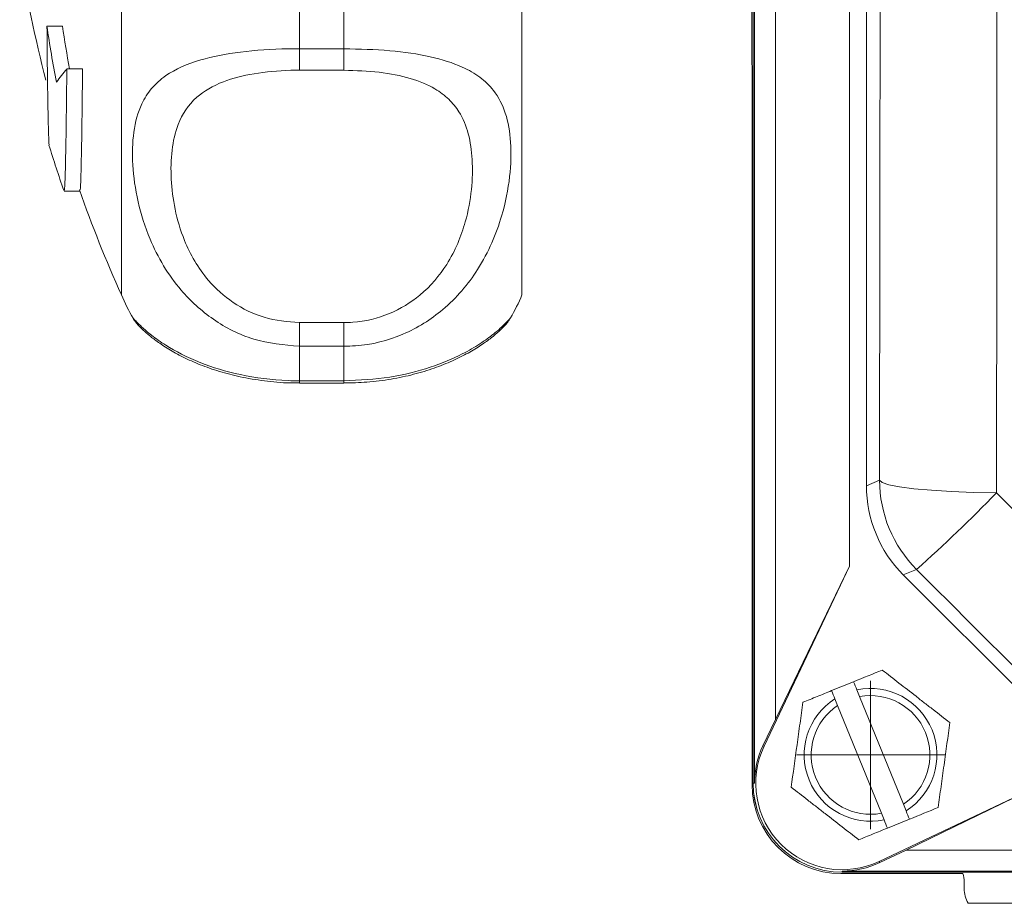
# Model space of a CAD drawing. Header units: millimetres. Extents: x 165 to 832, y 42 to 879.
# Tile 1 of 24: x 171 to 237, y 42 to 101. Entities that reach past the tile are written whole.
import ezdxf

# ---------------------------------------------------------------- set-up
doc = ezdxf.new("R2010")
doc.units = ezdxf.units.MM

# ---------------------------------------------------------------- blocks, each defined once
blk = doc.blocks.new('SW_CENTERMARKSYMBOL_32')
at = {"color": 0, "linetype": 'Continuous', "lineweight": 0}
for p, q in [((0, 2.5), (0, 5)), ((0, 0), (0, 2.5)), ((-2.5, 0), (-5, 0)), ((0, 0), (-2.5, 0)), ((0, 0), (0, -2.5)), ((0, 0), (2.5, 0)), ((2.5, 0), (5, 0)), ((0, -2.5), (0, -5))]:
    blk.add_line(p, q, dxfattribs=at)

msp = doc.modelspace()

# ---------------------------------------------------------------- linework, layer by layer
at = {"color": 7, "linetype": 'Continuous', "lineweight": 15}
for p, q in [((220.221, 49.966), (220.221, 227.966)), ((220.222, 227.966), (220.222, 49.966)), ((220.308, 49.966), (220.308, 227.966)), ((221.721, 54.274), (221.721, 223.657)), ((226.721, 64.604), (226.721, 213.328)), ((227.855, 207.911), (227.855, 70.021)), ((177.633, 82.878), (177.633, 156.878)), ((204.633, 82.878), (204.633, 156.878)), ((220.133, 98.52), (220.133, 141.237)), ((189.633, 105.202), (189.633, 99.473)), ((192.633, 99.473), (192.633, 105.202)), ((172.609, 101.003), (173.655, 101.003)), ((189.633, 99.473), (192.633, 99.473)), ((189.633, 99.473), (189.633, 98.026)), ((192.633, 99.473), (192.633, 98.026)), ((220.144, 98.316), (220.144, 49.878)), ((173.949, 98.106), (175.011, 98.106)), ((192.633, 98.026), (189.633, 98.026)), ((173.769, 89.872), (174.829, 89.872)), ((178.429, 81.32), (178.433, 81.313)), ((189.633, 81.012), (189.633, 79.421)), ((189.633, 81.012), (192.633, 81.012)), ((192.633, 81.012), (192.633, 79.421)), ((189.633, 79.421), (189.633, 77.089)), ((192.633, 79.421), (189.633, 79.421)), ((192.633, 77.089), (192.633, 79.421)), ((189.633, 77.089), (192.633, 77.089)), ((189.633, 76.942), (192.633, 76.942)), ((227.855, 70.021), (228.745, 70.39)), ((220.958, 52.464), (226.721, 64.604)), ((226.721, 64.604), (221.721, 54.274)), ((231.235, 64.38), (230.344, 64.011)), ((230.344, 64.011), (240.266, 54.089)), ((225.509, 56.209), (226.991, 56.812)), ((227.399, 55.81), (227.217, 56.258)), ((230.351, 48.549), (227.399, 55.81)), ((225.734, 55.655), (225.916, 55.208)), ((225.916, 55.208), (228.868, 47.947)), ((221.721, 54.274), (220.879, 52.501)), ((220.958, 52.464), (220.879, 52.501)), ((240.858, 50.466), (228.719, 44.703)), ((230.529, 45.466), (240.858, 50.466)), ((220.308, 49.966), (220.222, 49.966)), ((230.533, 48.101), (230.351, 48.549)), ((228.868, 47.947), (229.05, 47.499)), ((230.758, 47.548), (229.275, 46.945)), ((228.756, 44.624), (230.529, 45.466)), ((344.913, 45.466), (230.529, 45.466)), ((228.719, 44.703), (228.756, 44.624)), ((226.133, 43.889), (234.357, 43.889)), ((226.221, 44.053), (226.221, 43.967)), ((349.221, 44.053), (226.221, 44.053)), ((226.221, 43.967), (349.221, 43.967)), ((349.221, 43.966), (226.221, 43.966)), ((234.442, 43.317), (234.442, 42.878)), ((335.553, 41.878), (234.714, 41.878))]:
    msp.add_line(p, q, dxfattribs=at)
at = {"color": 8, "linetype": 'Continuous', "lineweight": 15}
for p, q in [((189.633, 77.089), (189.633, 76.942)), ((192.633, 77.089), (192.633, 76.942))]:
    msp.add_line(p, q, dxfattribs=at)
at = {"color": 7, "linetype": 'Continuous', "lineweight": 15, "flags": 128}
for points in [[(236.624, 208.385), (236.644, 191.068), (236.659, 173.718), (236.668, 156.347), (236.671, 138.966), (236.668, 121.584), (236.659, 104.213), (236.644, 86.864), (236.624, 69.547)], [(228.745, 70.39), (228.765, 87.496), (228.78, 104.635), (228.788, 121.795), (228.791, 138.966), (228.788, 156.136), (228.78, 173.296), (228.765, 190.435), (228.745, 207.542)], [(228.745, 70.39), (228.912, 70.234), (229.365, 70.083), (230.088, 69.943), (231.057, 69.818), (232.239, 69.713), (233.592, 69.631), (235.071, 69.575), (236.624, 69.547)], [(236.624, 69.547), (237.814, 68.357), (239.003, 67.166), (240.193, 65.976), (241.382, 64.786), (242.571, 63.596), (243.76, 62.406), (244.949, 61.216), (246.138, 60.026)], [(240.633, 54.975), (239.459, 56.15), (238.284, 57.326), (237.109, 58.501), (235.935, 59.677), (234.76, 60.853), (233.585, 62.028), (232.41, 63.204), (231.235, 64.38)]]:
    msp.add_lwpolyline(points, dxfattribs=at)
at = {"color": 7, "linetype": 'Continuous', "lineweight": 15}
for centre, radius, start, end in [((259.676, 119.878), 90, 188.94902, 194.49577), ((251.1, 112.402), 79.314, 188.26312, 191.04182), ((251.276, 112.414), 78.456, 188.36314, 190.50768), ((179.643, 92.971), 7.667, 137.95308, 146.42683), ((259.676, 119.878), 91, 197.19308, 199.22367), ((259.676, 119.878), 90, 199.41322, 204.27465), ((189.633, 87.878), 13, 202.61986, 210.34911), ((192.633, 87.878), 13, 329.74423, 337.38014), ((237.246, 70.39), 8.501, 180.00437, 224.99568), ((165.591, 138.245), 98.819, 311.62762, 315.95756), ((228.133, 51.878), 4.474, 302.4236, 101.82475), ((228.133, 51.878), 4, 303.66113, 100.58722), ((228.133, 51.878), 4.474, 122.4236, 281.82475), ((228.133, 51.878), 4, 123.66113, 280.58722), ((226.221, 49.966), 5.913, 154.60633, 180), ((226.221, 49.966), 5.825, 154.60633, 295.39367), ((226.133, 49.878), 5.99, 180, 270), ((226.221, 49.966), 6, 180, 270), ((226.221, 49.966), 5.998, 180, 270), ((226.221, 49.966), 5.913, 270, 295.39367)]:
    msp.add_arc(centre, radius, start, end, dxfattribs=at)
for centre, major_axis, ratio, start_param, end_param in [((222.133, 98.52), (0, 2.001), 0.999391, 1.570796, 1.673195), ((236.356, 70.022), (-7.854, -3.253), 0.999894, 5.890524, 6.675847), ((232.411, 43.288), (1.842, 0.871), 0.981503, 5.848559, 6.138258), ((236.473, 42.878), (2.031, 0), 0.984808, 3.141593, 3.665191)]:
    msp.add_ellipse(centre, major_axis=major_axis, ratio=ratio, start_param=start_param, end_param=end_param, dxfattribs=at)
for points, knots in [([(172.609, 101.003), (172.619, 99.984), (172.638, 97.917), (172.671, 95.583), (172.708, 93.918), (172.741, 93.029), (172.761, 92.998), (172.769, 92.987)], [0, 0, 0, 0, 0.216385, 0.439046, 0.655438, 0.878105, 1, 1, 1, 1]), ([(189.633, 79.421), (188.586, 79.516), (186.516, 79.706), (183.756, 81.135), (181.769, 82.941), (180.413, 84.839), (179.395, 86.87), (178.67, 89.218), (178.33, 91.688), (178.396, 93.931), (178.85, 95.607), (179.622, 96.827), (180.788, 97.884), (182.716, 98.744), (185.612, 99.298), (188.016, 99.463), (189.376, 99.472), (189.633, 99.473)], [0, 0, 0, 0, 0.07471, 0.147656, 0.219564, 0.270922, 0.323814, 0.397478, 0.474063, 0.551015, 0.630949, 0.683294, 0.736876, 0.826072, 0.902519, 0.981571, 1, 1, 1, 1]), ([(192.633, 99.473), (193.681, 99.448), (195.751, 99.398), (198.511, 98.982), (200.498, 98.357), (201.854, 97.57), (202.872, 96.578), (203.597, 95.165), (203.937, 93.218), (203.871, 90.869), (203.417, 88.524), (202.645, 86.379), (201.479, 84.164), (199.551, 81.882), (196.655, 80.073), (194.251, 79.459), (192.891, 79.427), (192.633, 79.421)], [0, 0, 0, 0, 0.07471, 0.147656, 0.219564, 0.270921, 0.323815, 0.397478, 0.474063, 0.551015, 0.630949, 0.683293, 0.736876, 0.826072, 0.902519, 0.981571, 1, 1, 1, 1]), ([(173.762, 89.921), (173.775, 89.932), (173.803, 89.955), (173.845, 91.024), (173.886, 92.897), (173.921, 95.296), (173.94, 97.266), (173.949, 98.106)], [0, 0, 0, 0, 0.189108, 0.407368, 0.619475, 0.837735, 1, 1, 1, 1]), ([(175.011, 98.106), (175, 97.021), (174.977, 94.818), (174.938, 92.389), (174.896, 90.719), (174.859, 89.898), (174.836, 89.956), (174.829, 89.975)], [0, 0, 0, 0, 0.219068, 0.444488, 0.663562, 0.888989, 1, 1, 1, 1]), ([(189.633, 98.026), (189.436, 98.024), (188.389, 98.015), (186.535, 97.843), (184.29, 97.268), (182.44, 96.18), (181.419, 94.58), (180.983, 92.666), (180.941, 90.737), (181.187, 88.67), (181.732, 86.785), (182.526, 85.155), (183.559, 83.688), (185.101, 82.3), (187.233, 81.224), (188.828, 81.083), (189.633, 81.012)], [0, 0, 0, 0, 0.017505, 0.092617, 0.165614, 0.252546, 0.360089, 0.443921, 0.527842, 0.607176, 0.686353, 0.738345, 0.790252, 0.85956, 0.92903, 1, 1, 1, 1]), ([(192.633, 81.012), (192.831, 81.016), (193.878, 81.041), (195.732, 81.499), (197.977, 82.872), (199.827, 85.068), (200.847, 87.609), (201.284, 90.005), (201.326, 92.004), (201.08, 93.764), (200.535, 95.104), (199.741, 96.088), (198.708, 96.875), (197.166, 97.515), (195.034, 97.947), (193.439, 98), (192.633, 98.026)], [0, 0, 0, 0, 0.017505, 0.092617, 0.165614, 0.252546, 0.360089, 0.44392, 0.527841, 0.607176, 0.686353, 0.738344, 0.790251, 0.85956, 0.92903, 1, 1, 1, 1]), ([(178.42, 81.306), (178.431, 81.286), (178.492, 81.173), (178.604, 81.032), (178.75, 80.849), (178.91, 80.682), (179.147, 80.453), (179.483, 80.162), (180.093, 79.688), (180.885, 79.169), (181.88, 78.629), (183.053, 78.114), (184.371, 77.666), (185.846, 77.295), (187.462, 77.048), (188.764, 76.931), (189.488, 76.952), (189.634, 76.956)], [0, 0, 0, 0, 0.003964, 0.022867, 0.044854, 0.08257, 0.144719, 0.250514, 0.344399, 0.441723, 0.536002, 0.626097, 0.713671, 0.797202, 0.887525, 0.977278, 1, 1, 1, 1]), ([(192.635, 76.948), (193.153, 76.958), (194.232, 76.979), (195.824, 77.187), (197.354, 77.513), (198.751, 77.942), (199.987, 78.44), (201.043, 78.972), (201.929, 79.518), (202.593, 80.003), (203.145, 80.465), (203.45, 80.781), (203.587, 80.94), (203.726, 81.114), (203.815, 81.254), (203.861, 81.326)], [0, 0, 0, 0, 0.078895, 0.164453, 0.250075, 0.336261, 0.424396, 0.515063, 0.608915, 0.708399, 0.810549, 0.939506, 0.971493, 0.985303, 1, 1, 1, 1]), ([(228.925, 57.597), (229.669, 57.019), (230.424, 56.431), (231.393, 55.678), (231.587, 55.526), (231.972, 55.227), (232.163, 55.078), (232.734, 54.635), (233.109, 54.343), (233.482, 54.053)], [0, 0, 0, 0, 0.5, 0.5, 0.625, 0.625, 0.75, 0.75, 1, 1, 1, 1]), ([(223.576, 55.423), (223.892, 55.551), (224.213, 55.682), (224.859, 55.945), (225.184, 56.077), (225.509, 56.209)], [0, 0, 0, 0, 0.5, 0.5, 1, 1, 1, 1]), ([(222.785, 49.704), (222.914, 50.638), (223.045, 51.586), (223.213, 52.801), (223.247, 53.045), (223.314, 53.529), (223.347, 53.769), (223.446, 54.484), (223.512, 54.956), (223.576, 55.423)], [0, 0, 0, 0, 0.5, 0.5, 0.625, 0.625, 0.75, 0.75, 1, 1, 1, 1]), ([(233.482, 54.053), (233.353, 53.119), (233.222, 52.171), (233.053, 50.956), (233.02, 50.711), (232.953, 50.228), (232.92, 49.988), (232.821, 49.273), (232.755, 48.801), (232.691, 48.334)], [0, 0, 0, 0, 0.5, 0.5, 0.625, 0.625, 0.75, 0.75, 1, 1, 1, 1]), ([(227.342, 46.159), (226.598, 46.738), (225.843, 47.326), (224.874, 48.079), (224.68, 48.23), (224.295, 48.53), (224.103, 48.679), (223.533, 49.122), (223.158, 49.414), (222.785, 49.704)], [0, 0, 0, 0, 0.5, 0.5, 0.625, 0.625, 0.75, 0.75, 1, 1, 1, 1]), ([(227.342, 46.159), (227.658, 46.288), (227.979, 46.418), (228.625, 46.681), (228.95, 46.813), (229.275, 46.945)], [0, 0, 0, 0, 0.5, 0.5, 1, 1, 1, 1])]:
    msp.add_open_spline(points, degree=3, knots=knots, dxfattribs=at)
at = {"color": 8, "linetype": 'Continuous', "lineweight": 15}
for points, knots in [([(178.433, 81.313), (178.435, 81.307), (178.438, 81.288), (178.86, 80.831), (179.62, 80.174), (180.789, 79.339), (182.716, 78.324), (185.612, 77.429), (188.016, 77.109), (189.376, 77.093), (189.633, 77.089)], [0, 0, 0, 0, 0.077529, 0.241759, 0.349305, 0.459394, 0.642652, 0.799718, 0.962136, 1, 1, 1, 1]), ([(192.633, 77.089), (193.681, 77.14), (195.751, 77.239), (198.511, 77.96), (200.499, 78.804), (201.853, 79.598), (202.876, 80.35), (203.576, 81.003), (203.902, 81.374), (203.86, 81.341), (203.852, 81.335)], [0, 0, 0, 0, 0.151823, 0.300062, 0.446192, 0.55056, 0.658047, 0.807743, 0.963377, 1, 1, 1, 1])]:
    msp.add_open_spline(points, degree=3, knots=knots, dxfattribs=at)
at = {"color": 7, "linetype": 'Continuous', "lineweight": 15}
for points in [[(226.991, 56.812), (227.654, 57.081), (228.295, 57.342), (228.925, 57.597)], [(227.217, 56.258), (227.141, 56.443), (227.066, 56.627), (226.991, 56.812)], [(225.509, 56.209), (225.584, 56.025), (225.659, 55.84), (225.734, 55.655)], [(230.758, 47.548), (230.683, 47.732), (230.608, 47.917), (230.533, 48.101)], [(230.758, 47.548), (231.42, 47.817), (232.061, 48.078), (232.691, 48.334)], [(229.05, 47.499), (229.125, 47.314), (229.2, 47.13), (229.275, 46.945)]]:
    msp.add_open_spline(points, degree=3, dxfattribs=at)

# ---------------------------------------------------------------- block references
at = {"color": 7, "linetype": 'Continuous', "lineweight": 0}
msp.add_blockref('SW_CENTERMARKSYMBOL_32', (228.133, 51.878), dxfattribs=at)

doc.saveas('drawing.dxf')
